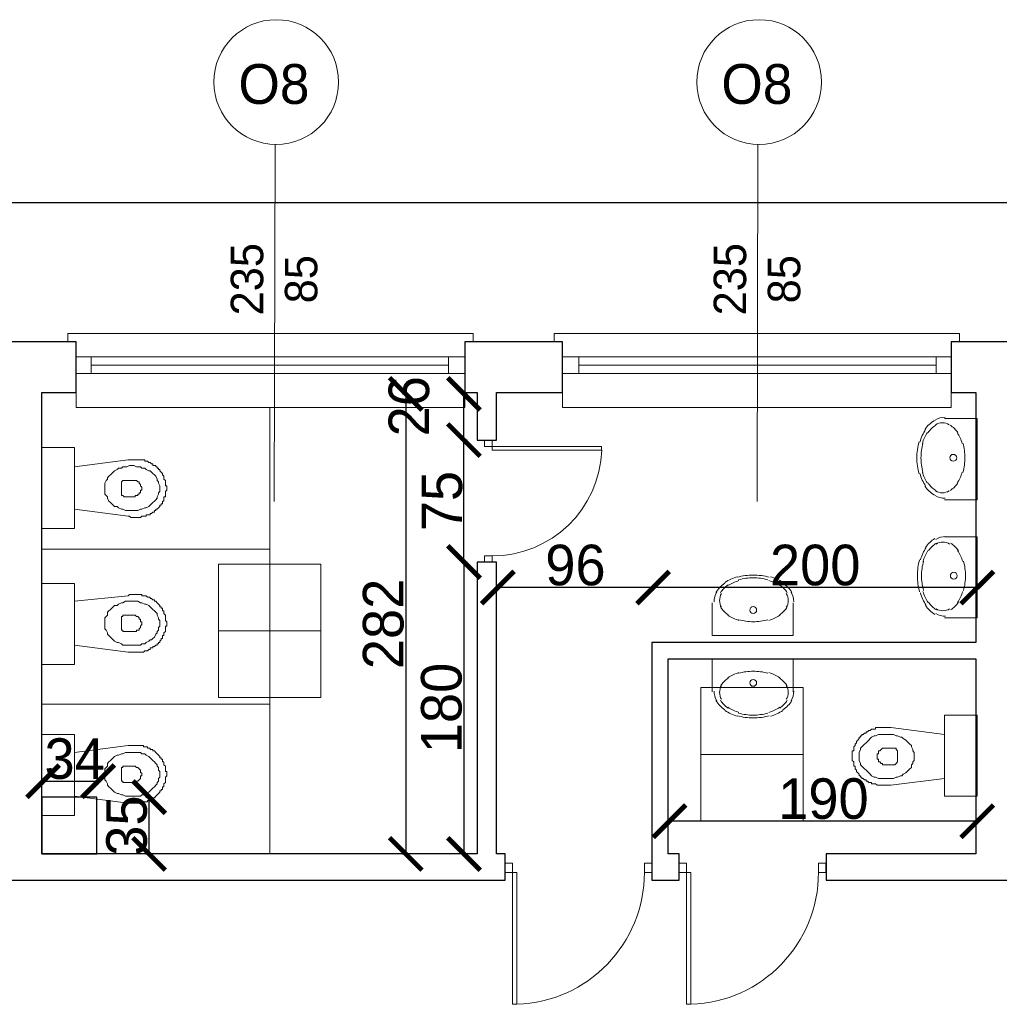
# Model space of a CAD drawing. Header units: centimetres. Extents: x -17621 to 77377, y -18613 to 66.
# Tile 117 of 173: x 31638 to 32242, y -16275 to -15668. Entities that reach past the tile are written whole.
import ezdxf

# ---------------------------------------------------------------- set-up
doc = ezdxf.new("R2010")
doc.units = ezdxf.units.CM
doc.layers.add('0-wymiarowanie rys.CAD', color=5, linetype='Continuous', lineweight=0, true_color=0x0000ff)
for name, color, linetype, lineweight in [('a_drzwi i okna', 2, 'Continuous', 0), ('a_inwentaryzacja', 141, 'Continuous', 0), ('a_wymiarowanie', 211, 'Continuous', 0), ('drzwi', 2, 'Continuous', 0), ('pomieszczenia', 191, 'Continuous', 5)]:
    doc.layers.add(name, color=color, linetype=linetype, lineweight=lineweight)
for name, color, linetype in [('PDF3_A220 ŚCIANY WEWNĘTRZNE', 7, 'Continuous'), ('PDF3_A310 STOLARKA ZEWNĘTRZNA', 7, 'Continuous'), ('PDF3_A720 MEBLE', 7, 'Continuous'), ('PDF3_WIDOKOWA', 7, 'Continuous')]:
    doc.layers.add(name, color=color, linetype=linetype)
doc.styles.add('PDF Century Gothic', font='GOTHIC.TTF')
doc.dimstyles.new('ISO-25', dxfattribs={"dimtxt": 25, "dimasz": 20, "dimexe": 0.6, "dimexo": 0.375, "dimtad": 1, "dimdec": 0, "dimtxsty": 'PDF Century Gothic', "dimblk": 'ARCHTICK', "dimcen": 2.5, "dimadec": 1, "dimazin": 0, "dimtfac": 1, "dimtdec": 0, "dimtmove": 0, "dimatfit": 3, "dimldrblk": 'ARCHTICK', "dimfxl": 2, "dimfxlon": 1, "dimarcsym": 0})

# ---------------------------------------------------------------- blocks, each defined once
blk = doc.blocks.new('_ArchTick')
at = {"color": 0, "linetype": 'ByBlock', "const_width": 0.15}
blk.add_lwpolyline([(-0.5, -0.5), (0.5, 0.5)], dxfattribs=at)
blk = doc.blocks.new('*D62')
at = {"layer": 'a_wymiarowanie', "color": 0, "lineweight": -2, "transparency": 16777216}
for p, q in [((31913.67, -15927.2), (31911.07, -15927.2)), ((31911.67, -16002.35), (31911.67, -15927.2)), ((31913.67, -16002.35), (31911.07, -16002.35))]:
    blk.add_line(p, q, dxfattribs=at)
at = {"layer": 'Defpoints', "color": 0, "transparency": 16777216}
for p in [(31911.67, -15927.2), (31920.71, -15927.2), (31920.71, -16002.35)]:
    blk.add_point(p, dxfattribs=at)
at = {"layer": 'a_wymiarowanie', "color": 0, "lineweight": -2, "transparency": 16777216, "xscale": 20, "yscale": 20, "zscale": 20}
for p, rotation in [((31911.67, -15927.2), 90), ((31911.67, -16002.35), 270)]:
    blk.add_blockref('_ArchTick', p, dxfattribs=dict(at, rotation=rotation))
at = {"layer": 'a_wymiarowanie', "color": 0, "lineweight": 0, "transparency": 16777216, "insert": (31898.23, -15964.77), "char_height": 25, "attachment_point": 5, "rotation": 90, "style": 'PDF Century Gothic'}
blk.add_mtext('75', dxfattribs=at)
blk = doc.blocks.new('*D63')
at = {"layer": 'a_wymiarowanie', "color": 0, "lineweight": -2, "transparency": 16777216}
for p, q in [((31913.67, -15898.72), (31911.07, -15898.72)), ((31911.67, -15927.2), (31911.67, -15898.72)), ((31913.67, -15927.2), (31911.07, -15927.2))]:
    blk.add_line(p, q, dxfattribs=at)
at = {"layer": 'Defpoints', "color": 0, "transparency": 16777216}
for p in [(31911.67, -15898.72), (31920.71, -15898.72), (31920.71, -15927.2)]:
    blk.add_point(p, dxfattribs=at)
at = {"layer": 'a_wymiarowanie', "color": 0, "lineweight": -2, "transparency": 16777216, "xscale": 20, "yscale": 20, "zscale": 20}
for p, rotation in [((31911.67, -15898.72), 90), ((31911.67, -15927.2), 270)]:
    blk.add_blockref('_ArchTick', p, dxfattribs=dict(at, rotation=rotation))
at = {"layer": 'a_wymiarowanie', "color": 0, "lineweight": 0, "transparency": 16777216, "insert": (31877.92, -15906.33), "char_height": 25, "attachment_point": 5, "rotation": 90, "style": 'PDF Century Gothic'}
blk.add_mtext('26', dxfattribs=at)
blk = doc.blocks.new('*D64')
at = {"layer": 'a_wymiarowanie', "color": 0, "lineweight": -2, "transparency": 16777216}
for p, q in [((31873.84, -15898.72), (31876.44, -15898.72)), ((31875.84, -15898.72), (31875.84, -16182.35)), ((31873.84, -16182.35), (31876.44, -16182.35))]:
    blk.add_line(p, q, dxfattribs=at)
at = {"layer": 'Defpoints', "color": 0, "transparency": 16777216}
for p in [(31652.31, -15898.72), (31652.31, -16182.35), (31875.84, -16182.35)]:
    blk.add_point(p, dxfattribs=at)
at = {"layer": 'a_wymiarowanie', "color": 0, "lineweight": -2, "transparency": 16777216, "xscale": 20, "yscale": 20, "zscale": 20}
for p, rotation in [((31875.84, -15898.72), 90), ((31875.84, -16182.35), 270)]:
    blk.add_blockref('_ArchTick', p, dxfattribs=dict(at, rotation=rotation))
at = {"layer": 'a_wymiarowanie', "color": 0, "lineweight": 0, "transparency": 16777216, "insert": (31862.08, -16040.53), "char_height": 25, "attachment_point": 5, "rotation": 90, "style": 'PDF Century Gothic'}
blk.add_mtext('282', dxfattribs=at)
blk = doc.blocks.new('*D65')
at = {"layer": 'a_wymiarowanie', "color": 0, "lineweight": -2, "transparency": 16777216}
for p, q in [((32038.39, -16164.14), (32038.39, -16161.54)), ((32228.04, -16162.14), (32038.39, -16162.14)), ((32228.04, -16164.14), (32228.04, -16161.54))]:
    blk.add_line(p, q, dxfattribs=at)
at = {"layer": 'Defpoints', "color": 0, "transparency": 16777216}
for p in [(32038.39, -16162.14), (32038.39, -16182.35), (32228.04, -16182.35)]:
    blk.add_point(p, dxfattribs=at)
at = {"layer": 'a_wymiarowanie', "color": 0, "lineweight": -2, "transparency": 16777216, "xscale": 20, "yscale": 20, "zscale": 20, "rotation": 180}
blk.add_blockref('_ArchTick', (32038.39, -16162.14), dxfattribs=at)
at = {"layer": 'a_wymiarowanie', "color": 0, "lineweight": -2, "transparency": 16777216, "xscale": 20, "yscale": 20, "zscale": 20}
blk.add_blockref('_ArchTick', (32228.04, -16162.14), dxfattribs=at)
at = {"layer": 'a_wymiarowanie', "color": 0, "lineweight": 0, "transparency": 16777216, "insert": (32133.22, -16148.38), "char_height": 25, "attachment_point": 5, "style": 'PDF Century Gothic'}
blk.add_mtext('190', dxfattribs=at)
blk = doc.blocks.new('*D66')
at = {"layer": 'a_wymiarowanie', "color": 0, "lineweight": -2, "transparency": 16777216}
for p, q in [((32028.23, -16020.11), (32028.23, -16017.51)), ((32228.04, -16018.11), (32028.23, -16018.11)), ((32228.04, -16020.11), (32228.04, -16017.51))]:
    blk.add_line(p, q, dxfattribs=at)
at = {"layer": 'Defpoints', "color": 0, "transparency": 16777216}
for p in [(32028.23, -16018.11), (32028.23, -16052.81), (32228.04, -16052.81)]:
    blk.add_point(p, dxfattribs=at)
at = {"layer": 'a_wymiarowanie', "color": 0, "lineweight": -2, "transparency": 16777216, "xscale": 20, "yscale": 20, "zscale": 20, "rotation": 180}
blk.add_blockref('_ArchTick', (32028.23, -16018.11), dxfattribs=at)
at = {"layer": 'a_wymiarowanie', "color": 0, "lineweight": -2, "transparency": 16777216, "xscale": 20, "yscale": 20, "zscale": 20}
blk.add_blockref('_ArchTick', (32228.04, -16018.11), dxfattribs=at)
at = {"layer": 'a_wymiarowanie', "color": 0, "lineweight": 0, "transparency": 16777216, "insert": (32128.14, -16004.36), "char_height": 25, "attachment_point": 5, "style": 'PDF Century Gothic'}
blk.add_mtext('200', dxfattribs=at)
blk = doc.blocks.new('*D67')
at = {"layer": 'a_wymiarowanie', "color": 0, "lineweight": -2, "transparency": 16777216}
for p, q in [((31932.56, -16018.11), (31932.56, -16017.51)), ((32028.23, -16018.11), (31932.56, -16018.11)), ((32028.23, -16020.11), (32028.23, -16017.51))]:
    blk.add_line(p, q, dxfattribs=at)
at = {"layer": 'Defpoints', "color": 0, "transparency": 16777216}
for p in [(31932.56, -16018.11), (31932.56, -16018.11), (32028.23, -16052.81)]:
    blk.add_point(p, dxfattribs=at)
at = {"layer": 'a_wymiarowanie', "color": 0, "lineweight": -2, "transparency": 16777216, "xscale": 20, "yscale": 20, "zscale": 20, "rotation": 180}
blk.add_blockref('_ArchTick', (31932.56, -16018.11), dxfattribs=at)
at = {"layer": 'a_wymiarowanie', "color": 0, "lineweight": -2, "transparency": 16777216, "xscale": 20, "yscale": 20, "zscale": 20}
blk.add_blockref('_ArchTick', (32028.23, -16018.11), dxfattribs=at)
at = {"layer": 'a_wymiarowanie', "color": 0, "lineweight": 0, "transparency": 16777216, "insert": (31980.4, -16004.36), "char_height": 25, "attachment_point": 5, "style": 'PDF Century Gothic'}
blk.add_mtext('96', dxfattribs=at)
blk = doc.blocks.new('*D68')
at = {"layer": 'a_wymiarowanie', "color": 0, "lineweight": -2, "transparency": 16777216}
for p, q in [((31911.67, -16002.35), (31912.27, -16002.35)), ((31911.67, -16002.35), (31911.67, -16182.35)), ((31911.67, -16182.35), (31912.27, -16182.35))]:
    blk.add_line(p, q, dxfattribs=at)
at = {"layer": 'Defpoints', "color": 0, "transparency": 16777216}
for p in [(31911.67, -16002.35), (31911.67, -16182.35), (31911.67, -16182.35)]:
    blk.add_point(p, dxfattribs=at)
at = {"layer": 'a_wymiarowanie', "color": 0, "lineweight": -2, "transparency": 16777216, "xscale": 20, "yscale": 20, "zscale": 20}
for p, rotation in [((31911.67, -16002.35), 90), ((31911.67, -16182.35), 270)]:
    blk.add_blockref('_ArchTick', p, dxfattribs=dict(at, rotation=rotation))
at = {"layer": 'a_wymiarowanie', "color": 0, "lineweight": 0, "transparency": 16777216, "insert": (31897.92, -16092.35), "char_height": 25, "attachment_point": 5, "rotation": 90, "style": 'PDF Century Gothic'}
blk.add_mtext('180', dxfattribs=at)
blk = doc.blocks.new('*D69')
at = {"layer": 'a_wymiarowanie', "color": 0, "lineweight": -2, "transparency": 16777216}
for p, q in [((31652.31, -16139.48), (31652.31, -16136.88)), ((31652.31, -16137.48), (31686.31, -16137.48)), ((31686.31, -16139.48), (31686.31, -16136.88))]:
    blk.add_line(p, q, dxfattribs=at)
at = {"layer": 'Defpoints', "color": 0, "transparency": 16777216}
for p in [(31686.31, -16137.48), (31652.31, -16147.35), (31686.31, -16147.35)]:
    blk.add_point(p, dxfattribs=at)
at = {"layer": 'a_wymiarowanie', "color": 0, "lineweight": -2, "transparency": 16777216, "xscale": 20, "yscale": 20, "zscale": 20, "rotation": 180}
blk.add_blockref('_ArchTick', (31652.31, -16137.48), dxfattribs=at)
at = {"layer": 'a_wymiarowanie', "color": 0, "lineweight": -2, "transparency": 16777216, "xscale": 20, "yscale": 20, "zscale": 20}
blk.add_blockref('_ArchTick', (31686.31, -16137.48), dxfattribs=at)
at = {"layer": 'a_wymiarowanie', "color": 0, "lineweight": 0, "transparency": 16777216, "insert": (31671.79, -16123.72), "char_height": 25, "attachment_point": 5, "style": 'PDF Century Gothic'}
blk.add_mtext('34', dxfattribs=at)
blk = doc.blocks.new('*D70')
at = {"layer": 'a_wymiarowanie', "color": 0, "lineweight": -2, "transparency": 16777216}
for p, q in [((31715.68, -16147.35), (31718.28, -16147.35)), ((31717.68, -16182.35), (31717.68, -16147.35)), ((31715.68, -16182.35), (31718.28, -16182.35))]:
    blk.add_line(p, q, dxfattribs=at)
at = {"layer": 'Defpoints', "color": 0, "transparency": 16777216}
for p in [(31686.31, -16147.35), (31717.68, -16147.35), (31686.31, -16182.35)]:
    blk.add_point(p, dxfattribs=at)
at = {"layer": 'a_wymiarowanie', "color": 0, "lineweight": -2, "transparency": 16777216, "xscale": 20, "yscale": 20, "zscale": 20}
for p, rotation in [((31717.68, -16147.35), 90), ((31717.68, -16182.35), 270)]:
    blk.add_blockref('_ArchTick', p, dxfattribs=dict(at, rotation=rotation))
at = {"layer": 'a_wymiarowanie', "color": 0, "lineweight": 0, "transparency": 16777216, "insert": (31703.93, -16164.85), "char_height": 25, "attachment_point": 5, "rotation": 90, "style": 'PDF Century Gothic'}
blk.add_mtext('35', dxfattribs=at)
blk = doc.blocks.new('*D1082')
at = {"layer": '0-wymiarowanie rys.CAD', "color": 0, "linetype": 'Continuous', "lineweight": -2, "transparency": 16777216}
for p, q in [((28917.6, -15782.93), (28917.6, -15780.33)), ((33760.5, -15780.93), (28917.6, -15780.93)), ((33760.5, -15782.93), (33760.5, -15780.33))]:
    blk.add_line(p, q, dxfattribs=at)
at = {"layer": 'Defpoints', "color": 0, "linetype": 'Continuous', "transparency": 16777216}
for p in [(28917.6, -15780.93), (28917.6, -15866.54), (33760.5, -15866.54)]:
    blk.add_point(p, dxfattribs=at)
at = {"layer": '0-wymiarowanie rys.CAD', "color": 0, "linetype": 'Continuous', "lineweight": -2, "transparency": 16777216, "xscale": 20, "yscale": 20, "zscale": 20, "rotation": 180}
blk.add_blockref('_ArchTick', (28917.6, -15780.93), dxfattribs=at)
at = {"layer": '0-wymiarowanie rys.CAD', "color": 0, "linetype": 'Continuous', "lineweight": -2, "transparency": 16777216, "xscale": 20, "yscale": 20, "zscale": 20}
blk.add_blockref('_ArchTick', (33760.5, -15780.93), dxfattribs=at)
at = {"layer": '0-wymiarowanie rys.CAD', "color": 0, "linetype": 'Continuous', "transparency": 16777216, "insert": (31339.05, -15767.18), "char_height": 25, "attachment_point": 5, "style": 'PDF Century Gothic'}
blk.add_mtext('4843', dxfattribs=at)

msp = doc.modelspace()

# ---------------------------------------------------------------- linework, layer by layer
at = {"layer": 'a_drzwi i okna'}
for p, q in [((31795.27, -15744.85), (31794.72, -15965.03)), ((32092.87, -15744.85), (32092.32, -15965.03))]:
    msp.add_line(p, q, dxfattribs=at)
for centre in [(31796, -15706.43), (32093.6, -15706.43)]:
    msp.add_circle(centre, 38.43, dxfattribs=at)
at = {"layer": 'a_inwentaryzacja', "lineweight": 25}
for points in [[(31937.03, -16182.35), (31931.71, -16182.35), (31931.71, -16002.35), (31919.86, -16002.35), (31919.86, -16182.35), (31651.47, -16182.35), (31651.47, -15897.87), (31672.63, -15897.87), (31672.63, -15866.54), (31612.52, -15866.54), (31612.52, -15897.87), (31624.38, -15897.87), (31624.38, -16182.35), (31249.28, -16182.35), (31249.28, -16198.44), (31937.03, -16198.44)], [(31931.71, -15927.31), (31931.71, -15897.87), (31972.35, -15897.87), (31972.35, -15866.54), (31912.24, -15866.54), (31912.24, -15897.87), (31919.86, -15897.87), (31919.86, -15927.31)], [(31651.47, -16182.35), (31685.47, -16182.35), (31685.47, -16147.35), (31651.47, -16147.35)]]:
    msp.add_lwpolyline(points, close=True, dxfattribs=at)
msp.add_lwpolyline([(32272.07, -15866.54), (32211.96, -15866.54), (32211.96, -15897.87), (32227.2, -15897.87), (32227.2, -16051.96), (32027.39, -16051.96), (32027.39, -16182.35), (32027.39, -16198.44), (32044.32, -16198.44), (32044.32, -16182.35), (32037.55, -16182.35), (32037.55, -16062.12), (32227.2, -16062.12), (32227.2, -16182.35), (32134.91, -16182.35), (32134.91, -16198.44), (32347.42, -16198.44)], dxfattribs=at)
at = {"layer": 'drzwi'}
for points in [[(31929.01, -15931.06), (31929.01, -15927.31), (31924.25, -15927.31), (31924.25, -15931.06), (31929.01, -15931.06), (31929.01, -15933.31), (31996.51, -15933.31), (31996.55, -15931.06), (31929.01, -15931.06)], [(31941.55, -16193.71), (31937.03, -16193.71), (31937.03, -16187.98), (31941.55, -16187.98), (31941.55, -16193.71), (31944.26, -16193.71), (31944.26, -16274.99), (31941.55, -16275.03), (31941.55, -16193.71)], [(32048.84, -16193.71), (32044.32, -16193.71), (32044.32, -16187.98), (32048.84, -16187.98), (32048.84, -16193.71), (32051.55, -16193.71), (32051.55, -16274.99), (32048.84, -16275.03), (32048.84, -16193.71)]]:
    msp.add_lwpolyline(points, dxfattribs=at)
for points in [[(31929.01, -15998.6), (31929.01, -16002.35), (31924.25, -16002.35), (31924.25, -15998.6)], [(32022.86, -16193.71), (32027.38, -16193.71), (32027.38, -16187.98), (32022.86, -16187.98)], [(32130.15, -16193.71), (32134.67, -16193.71), (32134.67, -16187.98), (32130.15, -16187.98)]]:
    msp.add_lwpolyline(points, close=True, dxfattribs=at)
for centre, radius, start, end in [((31929.14, -15931.15), 67.45, 269.89445, 358.1637), ((31941.66, -16193.86), 81.21, 271.8363, 0.10555), ((32048.95, -16193.86), 81.21, 271.8363, 0.10555)]:
    msp.add_arc(centre, radius, start, end, dxfattribs=at)
at = {"layer": 'PDF3_A220 ŚCIANY WEWNĘTRZNE', "lineweight": 25}
msp.add_lwpolyline([(32227.2, -16062.12), (32227.2, -16182.35), (32134.91, -16182.35)], dxfattribs=at)
at = {"layer": 'PDF3_A310 STOLARKA ZEWNĘTRZNA', "lineweight": 5}
for points in [[(31912.24, -15907.18), (31912.24, -15866.54), (31917.32, -15866.54), (31917.32, -15861.46), (31672.63, -15861.46), (31667.55, -15861.46), (31667.55, -15866.54), (31672.63, -15866.54), (31672.63, -15907.18)], [(32211.96, -15907.18), (32211.96, -15866.54), (32217.04, -15866.54), (32217.04, -15861.46), (31972.35, -15861.46), (31967.27, -15861.46), (31967.27, -15866.54), (31972.35, -15866.54), (31972.35, -15907.18)], [(31912.24, -15886.02), (31902.08, -15886.02), (31681.95, -15886.02), (31672.63, -15886.02), (31672.63, -15875.86), (31681.95, -15875.86), (31902.08, -15875.86), (31912.24, -15875.86)], [(32211.96, -15886.02), (32202.65, -15886.02), (31982.51, -15886.02), (31972.35, -15886.02), (31972.35, -15875.86), (31982.51, -15875.86), (32202.65, -15875.86), (32211.96, -15875.86)]]:
    msp.add_lwpolyline(points, close=True, dxfattribs=at)
for points in [[(31681.95, -15875.86), (31681.95, -15886.02)], [(31902.08, -15875.86), (31902.08, -15886.02)], [(31982.51, -15875.86), (31982.51, -15886.02)], [(32202.65, -15875.86), (32202.65, -15886.02)], [(31902.08, -15880.94), (31681.95, -15880.94)], [(32202.65, -15880.94), (31982.51, -15880.94)]]:
    msp.add_lwpolyline(points, dxfattribs=at)
at = {"layer": 'PDF3_A720 MEBLE', "lineweight": 0}
for points in [[(32210.66, -15917.69, 0.138476), (32206.45, -15916.5, 0.138476), (32202.25, -15917.69)], [(32192.15, -15928.17, 0.068273), (32190.79, -15938.09, 0.068273), (32192.15, -15948.01)], [(32194.57, -15929.08, 0.068238), (32193.33, -15938.09, 0.068238), (32194.57, -15947.09)], [(32219.19, -15947.09, 0.06826), (32220.42, -15938.09, 0.068238), (32219.19, -15929.08)], [(32202.25, -15958.49, 0.138476), (32206.45, -15959.68, 0.138476), (32210.66, -15958.49)], [(32211, -15991.26, 0.138479), (32206.79, -15990.08, 0.138478), (32202.59, -15991.26)], [(32192.49, -16000.91, 0.068248), (32191.13, -16010.82, 0.068273), (32192.49, -16020.74)], [(32194.91, -16001.82, 0.068248), (32193.67, -16010.82, 0.068272), (32194.91, -16019.83)], [(32219.53, -16019.83, 0.068272), (32220.76, -16010.82, 0.068272), (32219.53, -16001.81)], [(32099.87, -16011.76, 0.068273), (32089.95, -16010.4, 0.068273), (32080.03, -16011.76)], [(32098.96, -16013.33, 0.068272), (32089.95, -16012.09, 0.068272), (32080.94, -16013.33)], [(32070.39, -16021.85, 0.138478), (32069.21, -16026.06, 0.138478), (32070.39, -16030.27)], [(32110.35, -16030.27, 0.138478), (32111.54, -16026.06, 0.138478), (32110.35, -16021.85)], [(32202.59, -16031.22, 0.138478), (32206.79, -16032.41, 0.138478), (32211, -16031.22)], [(32080.95, -16037.95, 0.068248), (32089.95, -16039.18, 0.068272), (32098.96, -16037.95)], [(32098.96, -16070.9, 0.068272), (32089.95, -16069.67, 0.068272), (32080.94, -16070.9)], [(32070.39, -16078.58, 0.138479), (32069.21, -16082.79, 0.138478), (32070.39, -16087)], [(32110.35, -16087, 0.138478), (32111.54, -16082.79, 0.138478), (32110.35, -16078.58)], [(32080.03, -16097.09, 0.068248), (32089.95, -16098.45, 0.068273), (32099.87, -16097.09)], [(32080.95, -16095.52, 0.068248), (32089.95, -16096.76, 0.068272), (32098.96, -16095.52)]]:
    msp.add_lwpolyline(points, format="xyb", dxfattribs=at)
for points in [[(32207.72, -15963.91), (32228.04, -15963.91), (32228.04, -15913.96), (32207.72, -15913.96)], [(32207.72, -15986.77), (32228.04, -15986.77), (32228.04, -16036.72), (32207.72, -16036.72)], [(32064.64, -16027.41), (32064.64, -16047.73), (32114.59, -16047.73), (32114.59, -16027.41)], [(32064.64, -16082.44), (32064.64, -16062.12), (32114.59, -16062.12), (32114.59, -16082.44)]]:
    msp.add_lwpolyline(points, dxfattribs=at)
for points in [[(31671.79, -15981.69), (31671.79, -15931.74), (31651.47, -15931.74), (31651.47, -15981.69)], [(31671.79, -15943.59), (31704.81, -15939.36), (31705.65, -15939.36), (31706.5, -15939.36), (31707.35, -15939.36), (31708.19, -15939.36), (31709.04, -15939.36), (31709.89, -15939.36), (31710.73, -15939.36), (31711.58, -15939.36), (31712.43, -15939.36), (31713.27, -15939.36), (31714.12, -15939.36), (31714.97, -15939.36), (31714.97, -15940.2), (31715.81, -15940.2), (31716.66, -15940.2), (31717.51, -15941.05), (31718.35, -15941.05), (31719.2, -15941.9), (31720.05, -15941.9), (31720.05, -15942.74), (31720.89, -15942.74), (31721.74, -15942.74), (31721.74, -15943.59), (31722.59, -15943.59), (31722.59, -15944.44), (31723.43, -15944.44), (31723.43, -15945.28), (31724.28, -15945.28), (31724.28, -15946.13), (31725.13, -15946.98), (31725.97, -15947.82), (31725.97, -15948.67), (31726.82, -15949.52), (31726.82, -15950.36), (31726.82, -15951.21), (31727.67, -15952.06), (31727.67, -15952.9), (31727.67, -15953.75), (31727.67, -15954.6), (31727.67, -15955.44), (31728.51, -15955.44), (31728.51, -15956.29), (31728.51, -15957.14), (31728.51, -15957.98), (31727.67, -15958.83), (31727.67, -15959.68), (31727.67, -15960.52), (31727.67, -15961.37), (31727.67, -15962.22), (31726.82, -15962.22), (31726.82, -15963.06), (31726.82, -15963.91), (31726.82, -15964.76), (31725.97, -15964.76), (31725.97, -15965.6), (31725.97, -15966.45), (31725.13, -15966.45), (31725.13, -15967.3), (31724.28, -15967.3), (31724.28, -15968.14), (31723.43, -15968.99), (31722.59, -15969.84), (31721.74, -15969.84), (31721.74, -15970.68), (31720.89, -15970.68), (31720.89, -15971.53), (31720.05, -15971.53), (31719.2, -15972.38), (31718.35, -15972.38), (31718.35, -15973.22), (31717.51, -15973.22), (31716.66, -15973.22), (31715.81, -15973.22), (31715.81, -15974.07), (31714.97, -15974.07), (31714.12, -15974.07), (31713.27, -15974.07), (31712.43, -15974.92), (31711.58, -15974.92), (31710.73, -15974.92), (31709.89, -15974.92), (31709.04, -15974.92), (31708.19, -15974.92), (31707.35, -15974.92), (31706.5, -15974.92), (31705.65, -15974.07), (31704.81, -15974.07), (31671.79, -15969.84)], [(31690.41, -15957.14), (31690.41, -15957.98), (31690.41, -15958.83), (31690.41, -15960.52), (31691.26, -15961.37), (31692.11, -15962.22), (31692.11, -15963.06), (31692.95, -15964.76), (31693.8, -15965.6), (31694.65, -15966.45), (31695.49, -15967.3), (31696.34, -15968.14), (31698.03, -15968.14), (31698.88, -15968.99), (31700.57, -15969.84), (31701.42, -15969.84), (31703.11, -15970.68), (31703.96, -15970.68), (31705.65, -15970.68), (31706.5, -15970.68), (31708.19, -15970.68), (31709.89, -15970.68), (31710.73, -15970.68), (31712.43, -15969.84), (31713.27, -15969.84), (31714.97, -15968.99), (31715.81, -15968.99), (31717.51, -15968.14), (31718.35, -15967.3), (31719.2, -15966.45), (31720.05, -15965.6), (31720.89, -15964.76), (31721.74, -15963.91), (31722.59, -15963.06), (31722.59, -15962.22), (31723.43, -15960.52), (31723.43, -15959.68), (31724.28, -15958.83), (31724.28, -15957.14), (31724.28, -15956.29), (31724.28, -15955.44), (31723.43, -15953.75), (31723.43, -15952.9), (31722.59, -15952.06), (31722.59, -15951.21), (31721.74, -15949.52), (31720.89, -15948.67), (31720.05, -15947.82), (31719.2, -15946.98), (31718.35, -15946.13), (31717.51, -15946.13), (31715.81, -15945.28), (31714.97, -15944.44), (31713.27, -15944.44), (31712.43, -15943.59), (31710.73, -15943.59), (31709.89, -15943.59), (31708.19, -15942.74), (31706.5, -15942.74), (31705.65, -15942.74), (31703.96, -15943.59), (31703.11, -15943.59), (31701.42, -15943.59), (31700.57, -15944.44), (31698.88, -15944.44), (31698.03, -15945.28), (31696.34, -15946.13), (31695.49, -15946.98), (31694.65, -15947.82), (31693.8, -15948.67), (31692.95, -15949.52), (31692.11, -15950.36), (31692.11, -15951.21), (31691.26, -15952.06), (31690.41, -15953.75), (31690.41, -15954.6), (31690.41, -15955.44)], [(31700.57, -15957.14), (31700.57, -15959.68), (31700.57, -15960.52), (31700.57, -15961.37), (31701.42, -15961.37), (31702.27, -15962.22), (31703.11, -15962.22), (31708.19, -15962.22), (31709.04, -15962.22), (31709.04, -15961.37), (31709.89, -15961.37), (31710.73, -15961.37), (31710.73, -15960.52), (31711.58, -15960.52), (31711.58, -15959.68), (31712.43, -15959.68), (31712.43, -15958.83), (31712.43, -15957.98), (31713.27, -15957.98), (31713.27, -15957.14), (31713.27, -15956.29), (31712.43, -15955.44), (31712.43, -15954.6), (31711.58, -15953.75), (31711.58, -15952.9), (31710.73, -15952.9), (31709.89, -15952.06), (31709.04, -15952.06), (31708.19, -15952.06), (31703.11, -15952.06), (31702.27, -15952.06), (31701.42, -15952.06), (31700.57, -15952.9), (31700.57, -15953.75)], [(31671.79, -16065.51), (31671.79, -16015.56), (31651.47, -16015.56), (31651.47, -16065.51)], [(31671.79, -16026.56), (31704.81, -16023.18), (31705.65, -16022.33), (31706.5, -16022.33), (31707.35, -16022.33), (31708.19, -16022.33), (31709.04, -16022.33), (31709.89, -16022.33), (31710.73, -16022.33), (31711.58, -16022.33), (31712.43, -16022.33), (31713.27, -16022.33), (31713.27, -16023.18), (31714.12, -16023.18), (31714.97, -16023.18), (31715.81, -16023.18), (31716.66, -16024.02), (31717.51, -16024.02), (31718.35, -16024.02), (31718.35, -16024.87), (31719.2, -16024.87), (31720.05, -16025.72), (31720.89, -16025.72), (31720.89, -16026.56), (31721.74, -16026.56), (31722.59, -16027.41), (31723.43, -16028.26), (31724.28, -16029.1), (31724.28, -16029.95), (31725.13, -16029.95), (31725.13, -16030.8), (31725.97, -16030.8), (31725.97, -16031.64), (31725.97, -16032.49), (31726.82, -16032.49), (31726.82, -16033.34), (31726.82, -16034.18), (31727.67, -16035.03), (31727.67, -16035.88), (31727.67, -16036.72), (31727.67, -16037.57), (31727.67, -16038.42), (31728.51, -16039.26), (31728.51, -16040.11), (31728.51, -16040.96), (31728.51, -16041.8), (31727.67, -16041.8), (31727.67, -16042.65), (31727.67, -16043.5), (31727.67, -16044.34), (31727.67, -16045.19), (31726.82, -16046.04), (31726.82, -16046.88), (31726.82, -16047.73), (31725.97, -16047.73), (31725.97, -16048.58), (31725.97, -16049.42), (31725.13, -16049.42), (31725.13, -16050.27), (31724.28, -16051.12), (31724.28, -16051.96), (31723.43, -16051.96), (31723.43, -16052.81), (31722.59, -16052.81), (31722.59, -16053.66), (31721.74, -16053.66), (31720.89, -16054.5), (31720.05, -16054.5), (31720.05, -16055.35), (31719.2, -16055.35), (31718.35, -16055.35), (31718.35, -16056.2), (31717.51, -16056.2), (31716.66, -16057.04), (31715.81, -16057.04), (31714.97, -16057.04), (31714.12, -16057.89), (31713.27, -16057.89), (31712.43, -16057.89), (31711.58, -16057.89), (31710.73, -16057.89), (31709.89, -16057.89), (31709.04, -16057.89), (31708.19, -16057.89), (31707.35, -16057.89), (31706.5, -16057.89), (31705.65, -16057.89), (31704.81, -16057.89), (31671.79, -16053.66)], [(31690.41, -16040.11), (31690.41, -16040.96), (31690.41, -16042.65), (31690.41, -16043.5), (31691.26, -16044.34), (31692.11, -16046.04), (31692.11, -16046.88), (31692.95, -16047.73), (31693.8, -16048.58), (31694.65, -16049.42), (31695.49, -16050.27), (31696.34, -16051.12), (31698.03, -16051.96), (31698.88, -16051.96), (31700.57, -16052.81), (31701.42, -16053.66), (31703.11, -16053.66), (31703.96, -16053.66), (31705.65, -16053.66), (31706.5, -16053.66), (31708.19, -16053.66), (31709.89, -16053.66), (31710.73, -16053.66), (31712.43, -16053.66), (31713.27, -16052.81), (31714.97, -16052.81), (31715.81, -16051.96), (31717.51, -16051.12), (31718.35, -16050.27), (31719.2, -16050.27), (31720.05, -16049.42), (31720.89, -16048.58), (31721.74, -16046.88), (31722.59, -16046.04), (31722.59, -16045.19), (31723.43, -16044.34), (31723.43, -16042.65), (31724.28, -16041.8), (31724.28, -16040.96), (31724.28, -16039.26), (31724.28, -16038.42), (31723.43, -16037.57), (31723.43, -16036.72), (31722.59, -16035.03), (31722.59, -16034.18), (31721.74, -16033.34), (31720.89, -16032.49), (31720.05, -16031.64), (31719.2, -16030.8), (31718.35, -16029.95), (31717.51, -16029.1), (31715.81, -16028.26), (31714.97, -16028.26), (31713.27, -16027.41), (31712.43, -16027.41), (31710.73, -16026.56), (31709.89, -16026.56), (31708.19, -16026.56), (31706.5, -16026.56), (31705.65, -16026.56), (31703.96, -16026.56), (31703.11, -16026.56), (31701.42, -16027.41), (31700.57, -16027.41), (31698.88, -16028.26), (31698.03, -16029.1), (31696.34, -16029.1), (31695.49, -16029.95), (31694.65, -16030.8), (31693.8, -16031.64), (31692.95, -16032.49), (31692.11, -16033.34), (31692.11, -16035.03), (31691.26, -16035.88), (31690.41, -16036.72), (31690.41, -16037.57), (31690.41, -16039.26)], [(31700.57, -16040.11), (31700.57, -16043.5), (31700.57, -16044.34), (31701.42, -16044.34), (31701.42, -16045.19), (31702.27, -16045.19), (31703.11, -16045.19), (31708.19, -16045.19), (31709.04, -16045.19), (31709.89, -16045.19), (31709.89, -16044.34), (31710.73, -16044.34), (31711.58, -16044.34), (31711.58, -16043.5), (31712.43, -16042.65), (31712.43, -16041.8), (31713.27, -16040.96), (31713.27, -16040.11), (31713.27, -16039.26), (31712.43, -16039.26), (31712.43, -16038.42), (31712.43, -16037.57), (31711.58, -16037.57), (31711.58, -16036.72), (31710.73, -16035.88), (31709.89, -16035.88), (31709.04, -16035.03), (31708.19, -16035.03), (31703.11, -16035.03), (31702.27, -16035.03), (31701.42, -16035.03), (31701.42, -16035.88), (31700.57, -16035.88), (31700.57, -16036.72), (31700.57, -16037.57)], [(32207.72, -16096.84), (32207.72, -16146.79), (32228.04, -16146.79), (32228.04, -16096.84)], [(32207.72, -16135.78), (32174.71, -16140.02), (32173.86, -16140.02), (32173.01, -16140.02), (32172.17, -16140.02), (32171.32, -16140.02), (32170.47, -16140.02), (32169.63, -16140.02), (32168.78, -16140.02), (32167.93, -16140.02), (32167.09, -16140.02), (32166.24, -16140.02), (32165.39, -16139.17), (32164.55, -16139.17), (32163.7, -16139.17), (32162.85, -16139.17), (32162.85, -16138.32), (32162.01, -16138.32), (32161.16, -16138.32), (32160.31, -16137.48), (32159.47, -16137.48), (32159.47, -16136.63), (32158.62, -16136.63), (32157.77, -16135.78), (32156.93, -16135.78), (32156.93, -16134.94), (32156.08, -16134.94), (32156.08, -16134.09), (32155.23, -16134.09), (32155.23, -16133.24), (32154.39, -16132.4), (32153.54, -16131.55), (32153.54, -16130.7), (32152.69, -16129.86), (32152.69, -16129.01), (32152.69, -16128.16), (32151.85, -16128.16), (32151.85, -16127.32), (32151.85, -16126.47), (32151.85, -16125.62), (32151, -16124.78), (32151, -16123.93), (32151, -16123.08), (32151, -16122.24), (32151, -16121.39), (32151, -16120.54), (32151, -16119.7), (32151, -16118.85), (32151.85, -16118.85), (32151.85, -16118), (32151.85, -16117.16), (32151.85, -16116.31), (32152.69, -16115.46), (32152.69, -16114.62), (32153.54, -16113.77), (32153.54, -16112.92), (32154.39, -16112.08), (32155.23, -16111.23), (32155.23, -16110.38), (32156.08, -16110.38), (32156.08, -16109.54), (32156.93, -16109.54), (32156.93, -16108.69), (32157.77, -16108.69), (32158.62, -16107.84), (32159.47, -16107.84), (32159.47, -16107), (32160.31, -16107), (32161.16, -16106.15), (32162.01, -16106.15), (32162.85, -16105.3), (32163.7, -16105.3), (32164.55, -16105.3), (32165.39, -16105.3), (32165.39, -16104.46), (32166.24, -16104.46), (32167.09, -16104.46), (32167.93, -16104.46), (32168.78, -16104.46), (32169.63, -16104.46), (32170.47, -16104.46), (32171.32, -16104.46), (32172.17, -16104.46), (32173.01, -16104.46), (32173.86, -16104.46), (32174.71, -16104.46), (32207.72, -16108.69)], [(31671.79, -16108.69), (31671.79, -16158.64), (31651.47, -16158.64), (31651.47, -16108.69)], [(32189.1, -16122.24), (32189.1, -16121.39), (32189.1, -16119.7), (32188.25, -16118.85), (32188.25, -16118), (32187.41, -16116.31), (32187.41, -16115.46), (32186.56, -16114.62), (32185.71, -16113.77), (32184.87, -16112.92), (32184.02, -16112.08), (32182.33, -16111.23), (32181.48, -16110.38), (32180.63, -16110.38), (32178.94, -16109.54), (32178.09, -16109.54), (32176.4, -16108.69), (32175.55, -16108.69), (32173.86, -16108.69), (32172.17, -16108.69), (32171.32, -16108.69), (32169.63, -16108.69), (32167.93, -16108.69), (32167.09, -16108.69), (32165.39, -16109.54), (32164.55, -16109.54), (32162.85, -16110.38), (32162.01, -16111.23), (32161.16, -16112.08), (32160.31, -16112.92), (32159.47, -16113.77), (32158.62, -16114.62), (32157.77, -16115.46), (32156.93, -16116.31), (32156.08, -16117.16), (32156.08, -16118), (32155.23, -16119.7), (32155.23, -16120.54), (32155.23, -16121.39), (32155.23, -16123.08), (32155.23, -16123.93), (32155.23, -16124.78), (32156.08, -16126.47), (32156.08, -16127.32), (32156.93, -16128.16), (32157.77, -16129.01), (32158.62, -16129.86), (32159.47, -16130.7), (32160.31, -16131.55), (32161.16, -16132.4), (32162.01, -16133.24), (32162.85, -16134.09), (32164.55, -16134.94), (32165.39, -16134.94), (32167.09, -16135.78), (32167.93, -16135.78), (32169.63, -16135.78), (32171.32, -16135.78), (32172.17, -16135.78), (32173.86, -16135.78), (32175.55, -16135.78), (32176.4, -16135.78), (32178.09, -16134.94), (32178.94, -16134.94), (32180.63, -16134.09), (32181.48, -16134.09), (32182.33, -16133.24), (32184.02, -16132.4), (32184.87, -16131.55), (32185.71, -16130.7), (32186.56, -16129.86), (32187.41, -16129.01), (32187.41, -16127.32), (32188.25, -16126.47), (32188.25, -16125.62), (32189.1, -16124.78), (32189.1, -16123.08)], [(31671.79, -16146.79), (31704.81, -16151.02), (31705.65, -16151.02), (31706.5, -16151.02), (31707.35, -16151.02), (31708.19, -16151.02), (31709.04, -16151.02), (31709.89, -16151.02), (31710.73, -16151.02), (31711.58, -16151.02), (31712.43, -16151.02), (31713.27, -16151.02), (31714.12, -16151.02), (31714.12, -16150.18), (31714.97, -16150.18), (31715.81, -16150.18), (31716.66, -16150.18), (31716.66, -16149.33), (31717.51, -16149.33), (31718.35, -16149.33), (31718.35, -16148.48), (31719.2, -16148.48), (31720.05, -16148.48), (31720.05, -16147.64), (31720.89, -16147.64), (31721.74, -16146.79), (31722.59, -16145.94), (31723.43, -16145.1), (31724.28, -16144.25), (31724.28, -16143.4), (31725.13, -16143.4), (31725.13, -16142.56), (31725.97, -16142.56), (31725.97, -16141.71), (31725.97, -16140.86), (31726.82, -16140.86), (31726.82, -16140.02), (31726.82, -16139.17), (31727.67, -16138.32), (31727.67, -16137.48), (31727.67, -16136.63), (31727.67, -16135.78), (31727.67, -16134.94), (31728.51, -16134.09), (31728.51, -16133.24), (31728.51, -16132.4), (31728.51, -16131.55), (31727.67, -16131.55), (31727.67, -16130.7), (31727.67, -16129.86), (31727.67, -16129.01), (31727.67, -16128.16), (31726.82, -16127.32), (31726.82, -16126.47), (31726.82, -16125.62), (31725.97, -16125.62), (31725.97, -16124.78), (31725.97, -16123.93), (31725.13, -16123.93), (31725.13, -16123.08), (31724.28, -16123.08), (31724.28, -16122.24), (31723.43, -16121.39), (31722.59, -16120.54), (31721.74, -16119.7), (31720.89, -16118.85), (31720.05, -16118.85), (31720.05, -16118), (31719.2, -16118), (31718.35, -16118), (31718.35, -16117.16), (31717.51, -16117.16), (31716.66, -16117.16), (31716.66, -16116.31), (31715.81, -16116.31), (31714.97, -16116.31), (31714.12, -16116.31), (31714.12, -16115.46), (31713.27, -16115.46), (31712.43, -16115.46), (31711.58, -16115.46), (31710.73, -16115.46), (31709.89, -16115.46), (31709.04, -16115.46), (31708.19, -16115.46), (31707.35, -16115.46), (31706.5, -16115.46), (31705.65, -16115.46), (31704.81, -16115.46), (31671.79, -16119.7)], [(31690.41, -16133.24), (31690.41, -16132.4), (31690.41, -16130.7), (31690.41, -16129.86), (31691.26, -16129.01), (31692.11, -16128.16), (31692.11, -16126.47), (31692.95, -16125.62), (31693.8, -16124.78), (31694.65, -16123.93), (31695.49, -16123.08), (31696.34, -16122.24), (31698.03, -16121.39), (31698.88, -16121.39), (31700.57, -16120.54), (31701.42, -16120.54), (31703.11, -16119.7), (31703.96, -16119.7), (31705.65, -16119.7), (31706.5, -16119.7), (31708.19, -16119.7), (31709.89, -16119.7), (31710.73, -16119.7), (31712.43, -16119.7), (31713.27, -16120.54), (31714.97, -16120.54), (31715.81, -16121.39), (31717.51, -16122.24), (31718.35, -16123.08), (31719.2, -16123.93), (31720.05, -16124.78), (31720.89, -16125.62), (31721.74, -16126.47), (31722.59, -16127.32), (31722.59, -16128.16), (31723.43, -16129.01), (31723.43, -16130.7), (31724.28, -16131.55), (31724.28, -16132.4), (31724.28, -16134.09), (31724.28, -16134.94), (31723.43, -16135.78), (31723.43, -16137.48), (31722.59, -16138.32), (31722.59, -16139.17), (31721.74, -16140.02), (31720.89, -16140.86), (31720.05, -16141.71), (31719.2, -16142.56), (31718.35, -16143.4), (31717.51, -16144.25), (31715.81, -16145.1), (31714.97, -16145.94), (31713.27, -16145.94), (31712.43, -16146.79), (31710.73, -16146.79), (31709.89, -16146.79), (31708.19, -16146.79), (31706.5, -16146.79), (31705.65, -16146.79), (31703.96, -16146.79), (31703.11, -16146.79), (31701.42, -16145.94), (31700.57, -16145.94), (31698.88, -16145.1), (31698.03, -16145.1), (31696.34, -16144.25), (31695.49, -16143.4), (31694.65, -16142.56), (31693.8, -16141.71), (31692.95, -16140.86), (31692.11, -16140.02), (31692.11, -16139.17), (31691.26, -16137.48), (31690.41, -16136.63), (31690.41, -16135.78), (31690.41, -16134.09)], [(32178.94, -16122.24), (32178.94, -16118.85), (32178.09, -16118), (32178.09, -16117.16), (32177.25, -16117.16), (32176.4, -16117.16), (32171.32, -16117.16), (32170.47, -16117.16), (32169.63, -16117.16), (32168.78, -16118), (32167.93, -16118.85), (32167.09, -16118.85), (32167.09, -16119.7), (32167.09, -16120.54), (32166.24, -16120.54), (32166.24, -16121.39), (32166.24, -16122.24), (32166.24, -16123.08), (32166.24, -16123.93), (32167.09, -16123.93), (32167.09, -16124.78), (32167.09, -16125.62), (32167.93, -16125.62), (32168.78, -16126.47), (32169.63, -16126.47), (32169.63, -16127.32), (32170.47, -16127.32), (32171.32, -16127.32), (32176.4, -16127.32), (32177.25, -16127.32), (32178.09, -16126.47), (32178.94, -16125.62), (32178.94, -16124.78)], [(31700.57, -16133.24), (31700.57, -16130.7), (31700.57, -16129.86), (31700.57, -16129.01), (31701.42, -16129.01), (31701.42, -16128.16), (31702.27, -16128.16), (31703.11, -16128.16), (31708.19, -16128.16), (31709.04, -16128.16), (31709.89, -16129.01), (31710.73, -16129.01), (31711.58, -16129.86), (31712.43, -16130.7), (31712.43, -16131.55), (31712.43, -16132.4), (31713.27, -16132.4), (31713.27, -16133.24), (31713.27, -16134.09), (31712.43, -16134.09), (31712.43, -16134.94), (31712.43, -16135.78), (31711.58, -16136.63), (31710.73, -16137.48), (31709.89, -16137.48), (31709.89, -16138.32), (31709.04, -16138.32), (31708.19, -16138.32), (31703.11, -16138.32), (31702.27, -16138.32), (31701.42, -16138.32), (31701.42, -16137.48), (31700.57, -16137.48), (31700.57, -16136.63)]]:
    msp.add_lwpolyline(points, close=True, dxfattribs=at)
for centre in [(32213.23, -15938.09), (32213.57, -16010.82), (32089.95, -16031.99), (32089.95, -16076.86)]:
    msp.add_circle(centre, 2.12, dxfattribs=at)
for centre, radius, start, end in [((32211.54, -15931.32), 19.05, 121.53749, 145.97882), ((32208.15, -15924.54), 11.43, 90.00072, 121.53861), ((32218.29, -15935.54), 26.64, 145.9717, 164.38605), ((32216.63, -15935.55), 23.3, 145.98098, 164.36873), ((32210.69, -15931.32), 15.67, 121.53457, 145.97783), ((32203.07, -15931.32), 15.67, 34.02217, 58.46543), ((32196.28, -15935.55), 23.3, 15.63127, 34.01902), ((32216.63, -15940.62), 23.3, 195.63127, 214.01902), ((32196.31, -15940.63), 23.27, 325.98486, 344.39063), ((32218.29, -15940.64), 26.64, 195.61395, 214.0283), ((32211.54, -15944.86), 19.05, 214.02118, 238.46251), ((32210.69, -15944.86), 15.67, 214.02218, 238.46542), ((32203.07, -15944.86), 15.66, 301.54153, 325.98591), ((32208.15, -15951.64), 11.43, 238.46139, 269.99928), ((32211.87, -16004.05), 19.05, 121.54174, 145.98634), ((32208.49, -15998.12), 11.43, 90.0055, 121.5417), ((32218.65, -16008.28), 26.67, 145.98641, 164.38284), ((32216.95, -16008.28), 23.28, 145.98628, 164.38291), ((32211.03, -16004.05), 15.66, 121.54172, 145.9863), ((32203.41, -16004.05), 15.66, 34.01906, 58.46389), ((32196.63, -16008.28), 23.28, 15.62257, 34.01915), ((32087.41, -16037.07), 26.67, 105.62249, 124.01923), ((32093.34, -16037.07), 26.67, 55.98077, 74.37751), ((32083.18, -16031.14), 19.05, 124.01924, 148.46375), ((32083.18, -16029.45), 15.66, 124.01906, 148.46389), ((32087.41, -16036.22), 23.28, 105.62257, 124.01915), ((32093.34, -16036.22), 23.28, 55.98085, 74.37743), ((32097.57, -16029.45), 15.66, 31.53611, 55.98094), ((32097.57, -16031.14), 19.05, 31.53625, 55.98076), ((32077.25, -16026.91), 11.43, 148.46384, 179.99994), ((32103.5, -16026.91), 11.43, 0, 31.53616), ((32218.65, -16014.21), 26.67, 195.62249, 214.01923), ((32216.95, -16014.21), 23.28, 195.62257, 214.01915), ((32196.63, -16014.21), 23.28, 325.98085, 344.37743), ((32083.18, -16021.83), 15.66, 211.54172, 235.9863), ((32097.57, -16021.83), 15.66, 304.01906, 328.46389), ((32211.87, -16018.44), 19.05, 214.01924, 238.46375), ((32211.03, -16018.44), 15.66, 214.01906, 238.46389), ((32203.41, -16018.44), 15.66, 301.53611, 325.98094), ((32087.41, -16015.9), 23.28, 235.98628, 254.38291), ((32093.34, -16015.9), 23.28, 285.62257, 304.01915), ((32208.49, -16024.37), 11.43, 238.46384, 269.99994), ((32083.18, -16087.02), 15.66, 124.01906, 148.46389), ((32087.41, -16092.95), 23.28, 105.62257, 124.01915), ((32093.34, -16092.95), 23.28, 55.98085, 74.37743), ((32097.57, -16087.02), 15.66, 31.53611, 55.98094), ((32077.25, -16081.94), 11.43, 180.0055, 211.5417), ((32103.5, -16081.94), 11.43, 328.46384, 359.99994), ((32083.18, -16077.71), 19.05, 211.54174, 235.98634), ((32083.18, -16079.4), 15.66, 211.54172, 235.9863), ((32087.41, -16072.63), 23.28, 235.98628, 254.38291), ((32093.34, -16072.63), 23.28, 285.62257, 304.01915), ((32097.57, -16079.4), 15.66, 304.01906, 328.46389), ((32097.57, -16077.71), 19.05, 304.01924, 328.46375), ((32087.41, -16071.78), 26.67, 235.98641, 254.38284), ((32093.34, -16071.78), 26.67, 285.62249, 304.01923)]:
    msp.add_arc(centre, radius, start, end, dxfattribs=at)
at = {"layer": 'PDF3_WIDOKOWA', "lineweight": 5}
for points in [[(31792.01, -16182.35), (31792.01, -15907.18)], [(31792.01, -15994.39), (31651.47, -15994.39)], [(31792.01, -16090.06), (31651.47, -16090.06)]]:
    msp.add_lwpolyline(points, dxfattribs=at)
at = {"layer": 'pomieszczenia'}
for p, q in [((31760.47, -16044.77), (31823.56, -16044.77)), ((32057.68, -16120.97), (32120.77, -16120.97))]:
    msp.add_line(p, q, dxfattribs=at)
for points in [[(31760.47, -16003.6), (31823.56, -16003.6), (31823.56, -16085.94), (31760.47, -16085.94)], [(32057.68, -16079.8), (32120.77, -16079.8), (32120.77, -16162.14), (32057.68, -16162.14)]]:
    msp.add_lwpolyline(points, close=True, dxfattribs=at)

# ---------------------------------------------------------------- texts
at = {"layer": 'a_drzwi i okna', "char_height": 24.547, "attachment_point": 7, "style": 'PDF Century Gothic'}
for insert in [(31772.71, -15720.25), (32070.31, -15720.25)]:
    msp.add_mtext_dynamic_manual_height_columns('O8', width=220.698, gutter_width=15.34, heights=[199.83], dxfattribs=dict(at, insert=insert))
at = {"layer": 'a_drzwi i okna', "char_height": 20, "attachment_point": 1, "rotation": 90, "style": 'PDF Century Gothic'}
for insert in [(31767.99, -15917.91), (32065.59, -15917.91)]:
    msp.add_mtext_dynamic_manual_height_columns('\\pxqc;235\\P85', width=179.8157, gutter_width=12.5, heights=[162.81], dxfattribs=dict(at, insert=insert))

# ---------------------------------------------------------------- dimensions: what is measured, and where the dimension line sits
at = {"layer": '0-wymiarowanie rys.CAD', "linetype": 'Continuous'}
dim = msp.add_linear_dim(base=(28917.6, -15780.93), p1=(33760.5, -15866.54), p2=(28917.6, -15866.54), dimstyle='ISO-25', dxfattribs=at)
dim.commit()
dim.dimension.update_dxf_attribs({"geometry": '*D1082', "text_midpoint": (31339.05, -15767.18)})
at = {"layer": 'a_wymiarowanie', "lineweight": 0}
dim = msp.add_linear_dim(base=(31875.84, -16182.35), p1=(31652.31, -15898.72), p2=(31652.31, -16182.35), angle=90, text='282', dimstyle='ISO-25', dxfattribs=at)
dim.commit()
dim.dimension.update_dxf_attribs({"geometry": '*D64', "text_midpoint": (31862.08, -16040.53)})
dim = msp.add_linear_dim(base=(31911.67, -15898.72), p1=(31920.71, -15927.2), p2=(31920.71, -15898.72), angle=90, text='26', dimstyle='ISO-25', override={"dimtmove": 1}, dxfattribs=at)
dim.commit()
dim.dimension.update_dxf_attribs({"geometry": '*D63', "text_midpoint": (31877.92, -15906.33)})
for base, p1, p2, angle, picture, middle in [((31911.67, -15927.2), (31920.71, -16002.35), (31920.71, -15927.2), 90, '*D62', (31898.23, -15964.77)), ((31932.56, -16018.11), (32028.23, -16052.81), (31932.56, -16018.11), 180, '*D67', (31980.4, -16004.36))]:
    dim = msp.add_linear_dim(base=base, p1=p1, p2=p2, angle=angle, dimstyle='ISO-25', override={"dimtmove": 1}, dxfattribs=at)
    dim.commit()
    dim.dimension.update_dxf_attribs({"geometry": picture, "text_midpoint": middle})
for base, p1, p2, angle, picture, middle in [((32028.23, -16018.11), (32228.04, -16052.81), (32028.23, -16052.81), 180, '*D66', (32128.14, -16004.36)), ((31911.67, -16182.35), (31911.67, -16002.35), (31911.67, -16182.35), 90, '*D68', (31897.92, -16092.35)), ((32038.39, -16162.14), (32228.04, -16182.35), (32038.39, -16182.35), 180, '*D65', (32133.22, -16148.38))]:
    dim = msp.add_linear_dim(base=base, p1=p1, p2=p2, angle=angle, dimstyle='ISO-25', dxfattribs=at)
    dim.commit()
    dim.dimension.update_dxf_attribs({"geometry": picture, "text_midpoint": middle})
dim = msp.add_linear_dim(base=(31686.31, -16137.48), p1=(31652.31, -16147.35), p2=(31686.31, -16147.35), dimstyle='ISO-25', dxfattribs=at)
dim.commit()
dim.dimension.update_dxf_attribs({"geometry": '*D69', "text_midpoint": (31671.79, -16137.48), "dimtype": 160})
dim = msp.add_linear_dim(base=(31717.68, -16147.35), p1=(31686.31, -16182.35), p2=(31686.31, -16147.35), angle=90, dimstyle='ISO-25', dxfattribs=at)
dim.commit()
dim.dimension.update_dxf_attribs({"geometry": '*D70', "text_midpoint": (31717.68, -16164.85), "dimtype": 160})

doc.saveas('drawing.dxf')
